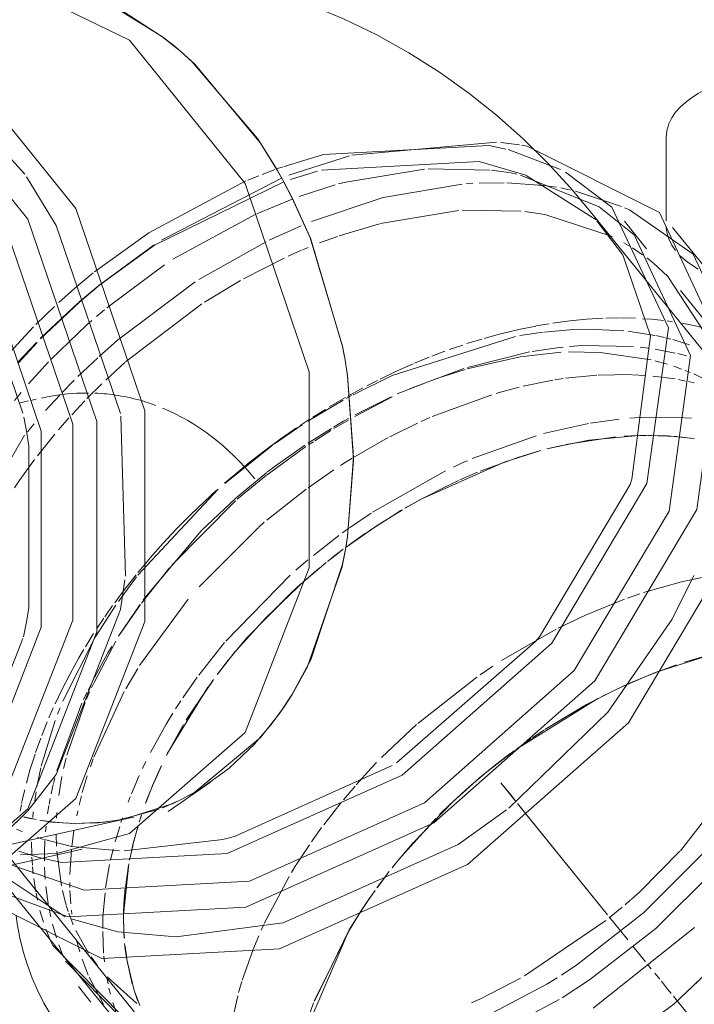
# Model space of a CAD drawing. Header units: millimetres. Extents: x -121 to 29920, y 1231 to 31888.
# Tile 98 of 106: x 9223 to 9310, y 15791 to 15917. Entities that reach past the tile are written whole.
import ezdxf

# ---------------------------------------------------------------- set-up
doc = ezdxf.new("R2010")
doc.units = ezdxf.units.MM
doc.linetypes.add('ADSK_Осевая', pattern=[700, 500, -100, 0, -100])
doc.layers.add('P-PIPE-____-CNTR', color=3, linetype='ADSK_Осевая', lineweight=20)
doc.layers.add('P-PIPE-____-OTLN', color=3, linetype='Continuous', lineweight=20)

# ---------------------------------------------------------------- blocks, each defined once
blk = doc.blocks.new('ADSK_ППР_Крестовина одноплоскостная канализационная - Одноплоскостная-V19-3D severage Left')
at = {"layer": 'P-PIPE-____-OTLN', "color": 22}
for p, q in [((-15478.9, 15901.67), (-15478.9, 15890.98)), ((-15554.28, 15792.86), (-15552.67, 15790.86))]:
    blk.add_line(p, q, dxfattribs=at)
at = {"layer": 'P-PIPE-____-OTLN', "color": 9}
for p, q in [((-15475.64, 15885.33), (-15474.8, 15884.79)), ((-15475.76, 15877.66), (-15476.83, 15877.88)), ((-15497.59, 15873.55), (-15504.42, 15872.02)), ((-15480.79, 15873.16), (-15487.36, 15874.12)), ((-15504.65, 15871.95), (-15508.29, 15870.8)), ((-15484.16, 15803.33), (-15483.44, 15803.96)), ((-15483.39, 15804.01), (-15482.28, 15805)), ((-15558.16, 15799.5), (-15557.79, 15798.62)), ((-15492.32, 15794.33), (-15490.36, 15795.64)), ((-15494.17, 15793.17), (-15492.88, 15793.98)), ((-15492.22, 15791.42), (-15488.73, 15793.7)), ((-15503.84, 15790.75), (-15502.61, 15791.32))]:
    blk.add_line(p, q, dxfattribs=at)
at = {"layer": 'P-PIPE-____-OTLN', "color": 10}
for p, q in [((-15484.87, 15878.55), (-15486.61, 15878.51)), ((-15482.81, 15878.5), (-15484.72, 15878.54)), ((-15493.89, 15877.8), (-15495.6, 15877.52)), ((-15478.07, 15878.06), (-15478.74, 15878.16)), ((-15500.02, 15876.54), (-15502.24, 15875.93)), ((-15494.67, 15876.71), (-15497.64, 15876.28)), ((-15484.32, 15876.89), (-15488.01, 15877.08)), ((-15480.33, 15876.3), (-15483.75, 15876.83)), ((-15479.09, 15876.04), (-15480.21, 15876.28)), ((-15478.28, 15875.83), (-15478.95, 15876)), ((-15504.98, 15875.07), (-15506.7, 15874.48)), ((-15502.53, 15875.84), (-15504.47, 15875.25)), ((-15492.89, 15874.72), (-15496.07, 15874.24)), ((-15492.11, 15874.81), (-15492.87, 15874.73)), ((-15481.19, 15874.67), (-15482.2, 15874.8)), ((-15475.88, 15875.11), (-15478.04, 15875.77)), ((-15509.27, 15873.51), (-15511.16, 15872.74)), ((-15507.27, 15874.27), (-15508.93, 15873.65)), ((-15496.4, 15874.18), (-15504.38, 15872.2)), ((-15492.34, 15874.14), (-15497.59, 15873.55)), ((-15487.36, 15874.12), (-15491.4, 15874.18)), ((-15477.74, 15874.05), (-15480.31, 15874.54)), ((-15476.28, 15873.69), (-15477.38, 15873.97)), ((-15478.77, 15872.62), (-15480.34, 15873.05)), ((-15476.91, 15871.99), (-15477.91, 15872.35)), ((-15504.82, 15872.06), (-15511.79, 15869.44)), ((-15475.8, 15871.56), (-15476.43, 15871.81)), ((-15517.77, 15869.58), (-15518.84, 15868.99)), ((-15515.9, 15870.54), (-15517.27, 15869.84)), ((-15508.29, 15870.8), (-15513.38, 15868.8)), ((-15520.02, 15868.35), (-15522.09, 15867.14)), ((-15519.25, 15868.6), (-15519.95, 15868.22)), ((-15518.94, 15868.94), (-15519.72, 15868.52)), ((-15514.02, 15868.42), (-15518.82, 15865.92)), ((-15514.16, 15868.45), (-15518.79, 15866.12)), ((-15520.31, 15868.02), (-15524.86, 15865.3)), ((-15522.59, 15866.83), (-15524.21, 15865.82)), ((-15482.33, 15865.79), (-15483.53, 15865.71)), ((-15476.55, 15865.76), (-15482.32, 15865.79)), ((-15525.58, 15864.84), (-15529.1, 15862.42)), ((-15524.67, 15865.53), (-15525.82, 15864.77)), ((-15520.25, 15865.31), (-15521.55, 15864.55)), ((-15520.31, 15865.07), (-15521.49, 15864.36)), ((-15519.65, 15865.45), (-15520.31, 15865.07)), ((-15519.63, 15865.66), (-15520.25, 15865.31)), ((-15488.84, 15865.03), (-15494.6, 15863.73)), ((-15484.92, 15865.58), (-15488.61, 15865.07)), ((-15475.63, 15865.69), (-15476.45, 15865.75)), ((-15521.83, 15864.38), (-15524.84, 15862.49)), ((-15521.91, 15864.1), (-15523.95, 15862.81)), ((-15495.57, 15863.45), (-15503.76, 15860.51)), ((-15529.41, 15862.19), (-15535.5, 15857.32)), ((-15525.09, 15862.05), (-15530.08, 15858.45)), ((-15525.21, 15862.24), (-15529.05, 15859.54)), ((-15524.14, 15862.68), (-15524.74, 15862.29)), ((-15529.05, 15859.54), (-15530.02, 15858.8)), ((-15530.12, 15858.72), (-15534.04, 15855.5)), ((-15530.13, 15858.41), (-15533.89, 15855.31)), ((-15507.18, 15858.96), (-15516.53, 15853.66)), ((-15536.33, 15856.58), (-15546.64, 15845.58)), ((-15534.12, 15855.11), (-15542.29, 15846.85)), ((-15534.1, 15855.45), (-15538.47, 15851.29)), ((-15516.72, 15853.54), (-15519.48, 15851.65)), ((-15538.47, 15851.29), (-15545.95, 15842.41)), ((-15520.87, 15850.64), (-15524.13, 15848.1)), ((-15519.58, 15851.58), (-15520.4, 15850.99)), ((-15545.77, 15846.95), (-15546.63, 15845.93)), ((-15524.83, 15847.53), (-15526.38, 15846.21)), ((-15542.59, 15846.51), (-15546.2, 15841.97)), ((-15546.81, 15845.36), (-15549.15, 15842.2)), ((-15527.1, 15845.56), (-15535.38, 15837.1)), ((-15481.78, 15843.34), (-15476.91, 15844.72)), ((-15476.91, 15844.72), (-15473.05, 15845.53)), ((-15483.83, 15842.64), (-15482.26, 15843.18)), ((-15548.87, 15843.04), (-15549.61, 15842.05)), ((-15546.32, 15841.8), (-15549.14, 15837.75)), ((-15549.47, 15841.73), (-15552.11, 15837.62)), ((-15549.88, 15841.67), (-15550.89, 15840.24)), ((-15546.41, 15841.78), (-15549.11, 15837.74)), ((-15551, 15840.08), (-15551.89, 15838.74)), ((-15552.32, 15838.08), (-15553.37, 15836.39)), ((-15500.01, 15834.64), (-15493.01, 15838.65)), ((-15552.11, 15837.62), (-15556.27, 15829.43)), ((-15549.48, 15837.14), (-15552.23, 15831.9)), ((-15535.52, 15836.94), (-15538.84, 15832.76)), ((-15553.57, 15836.07), (-15553.67, 15835.91)), ((-15550.49, 15835.62), (-15552.21, 15832.48)), ((-15549.98, 15836.45), (-15550.49, 15835.62)), ((-15472.76, 15835.51), (-15480.16, 15833.14)), ((-15473.75, 15835.24), (-15476.52, 15834.42)), ((-15502.74, 15832.82), (-15501.13, 15833.91)), ((-15479.99, 15833.2), (-15481.81, 15832.48)), ((-15477.55, 15834.09), (-15479.99, 15833.2)), ((-15552.31, 15832.3), (-15553.04, 15830.84)), ((-15552.23, 15831.9), (-15552.6, 15831.13)), ((-15539.02, 15832.52), (-15540.88, 15829.86)), ((-15510.73, 15826.58), (-15503.16, 15832.52)), ((-15481.81, 15832.48), (-15484.66, 15831.23)), ((-15553.19, 15830.53), (-15553.61, 15829.65)), ((-15552.83, 15830.61), (-15553.23, 15829.7)), ((-15484.5, 15831.31), (-15487.21, 15829.99)), ((-15484.66, 15831.23), (-15485.4, 15830.89)), ((-15553.82, 15829.19), (-15557.04, 15820.52)), ((-15553.41, 15829.27), (-15555.74, 15822.52)), ((-15541.14, 15829.48), (-15541.8, 15828.46)), ((-15487.63, 15829.78), (-15498.16, 15823.25)), ((-15558.05, 15827.3), (-15557.49, 15828.58)), ((-15556.62, 15828.57), (-15556.94, 15827.75)), ((-15557.25, 15826.95), (-15559.03, 15821.11)), ((-15558.98, 15825.01), (-15558.29, 15826.77)), ((-15542.16, 15827.9), (-15543.01, 15826.5)), ((-15543.01, 15826.5), (-15545.03, 15822.87)), ((-15515.38, 15822.2), (-15510.9, 15826.44)), ((-15494.59, 15825.71), (-15496.02, 15824.75)), ((-15559.77, 15822.83), (-15559.1, 15824.7)), ((-15496.2, 15824.63), (-15497.93, 15823.42)), ((-15498.33, 15823.12), (-15501.72, 15820.5)), ((-15555.85, 15822.14), (-15556.17, 15820.79)), ((-15545.63, 15821.68), (-15546.05, 15820.82)), ((-15559.08, 15820.9), (-15559.59, 15818.46)), ((-15518.64, 15818.71), (-15516.71, 15820.83)), ((-15516.71, 15820.83), (-15516.02, 15821.55)), ((-15557.29, 15819.57), (-15557.47, 15818.86)), ((-15556.39, 15819.77), (-15556.8, 15817.36)), ((-15546.47, 15819.91), (-15547.48, 15817.56)), ((-15502.82, 15819.59), (-15506.24, 15816.53)), ((-15477.06, 15810.25), (-15469.54, 15819.96)), ((-15561.51, 15816.57), (-15561.16, 15818.07)), ((-15557.49, 15818.76), (-15557.76, 15817.56)), ((-15520.29, 15816.78), (-15518.79, 15818.54)), ((-15559.9, 15816.57), (-15559.93, 15816.3)), ((-15559.71, 15817.79), (-15559.88, 15816.66)), ((-15557.88, 15816.94), (-15558.02, 15816.23)), ((-15547.64, 15817.15), (-15547.9, 15816.49)), ((-15561.74, 15815.35), (-15561.59, 15816.13)), ((-15561.56, 15816.33), (-15561.53, 15816.49)), ((-15558.05, 15816.04), (-15558.22, 15814.97)), ((-15522.81, 15813.58), (-15520.55, 15816.46)), ((-15506.49, 15816.3), (-15507.94, 15814.89)), ((-15560.06, 15815.24), (-15560.13, 15814.5)), ((-15557.03, 15815.14), (-15557.08, 15814.44)), ((-15548.62, 15814.49), (-15548.83, 15813.87)), ((-15508.44, 15814.39), (-15513.24, 15809.05)), ((-15558.42, 15813.41), (-15558.49, 15812.68)), ((-15548.98, 15813.38), (-15549.32, 15812.26)), ((-15524.39, 15811.39), (-15523.08, 15813.22)), ((-15558.57, 15811.56), (-15558.63, 15809.94)), ((-15557.13, 15812.3), (-15557.09, 15810.83)), ((-15549.32, 15812.26), (-15549.56, 15811.4)), ((-15560.28, 15811.42), (-15560.26, 15809.76)), ((-15549.81, 15810.45), (-15550.14, 15809.05)), ((-15526.34, 15808.45), (-15524.65, 15811.02)), ((-15560.24, 15809.45), (-15560.18, 15808.41)), ((-15558.63, 15809.94), (-15558.63, 15808.98)), ((-15557.06, 15810.2), (-15556.46, 15805.75)), ((-15482.28, 15805), (-15477.11, 15810.2)), ((-15560.16, 15808.18), (-15560.07, 15807.28)), ((-15558.62, 15808.15), (-15558.53, 15806.63)), ((-15550.27, 15808.48), (-15550.78, 15805.5)), ((-15526.93, 15807.49), (-15526.37, 15808.39)), ((-15513.38, 15808.88), (-15514.04, 15808.07)), ((-15560.01, 15806.7), (-15559.74, 15804.98)), ((-15530.44, 15800.93), (-15527.25, 15806.96)), ((-15514.4, 15807.6), (-15515.98, 15805.51)), ((-15514.67, 15807.25), (-15515.97, 15805.52)), ((-15558.45, 15805.67), (-15558.1, 15803.16)), ((-15559.71, 15804.82), (-15559.52, 15803.92)), ((-15556.33, 15805.16), (-15556.03, 15803.94)), ((-15550.86, 15804.85), (-15551.12, 15801.77)), ((-15516.35, 15804.99), (-15517.24, 15803.72)), ((-15516.26, 15805.12), (-15517.14, 15803.86)), ((-15558.04, 15802.79), (-15557.83, 15801.79)), ((-15556.03, 15803.94), (-15555.85, 15803.33)), ((-15555.83, 15803.26), (-15555.58, 15802.48)), ((-15517.85, 15802.81), (-15519.53, 15800.14)), ((-15517.19, 15803.78), (-15518.04, 15802.52)), ((-15486.18, 15801.66), (-15484.54, 15803.01)), ((-15559.2, 15802.61), (-15558.75, 15801.12)), ((-15555.5, 15802.25), (-15554.93, 15800.76)), ((-15551.13, 15801.75), (-15551.16, 15800.29)), ((-15558.43, 15800.2), (-15558.16, 15799.5)), ((-15557.61, 15800.85), (-15557.1, 15799.08)), ((-15530.83, 15800.08), (-15530.5, 15800.8)), ((-15497.07, 15794.23), (-15486.61, 15801.32)), ((-15554.6, 15800.03), (-15552.98, 15797.14)), ((-15551.16, 15799.89), (-15551.04, 15797.13)), ((-15531.91, 15797.51), (-15531.15, 15799.36)), ((-15519.53, 15800.14), (-15525.79, 15785.57)), ((-15556.8, 15798.19), (-15556.17, 15796.61)), ((-15552.64, 15796.65), (-15551.88, 15795.61)), ((-15551.01, 15796.75), (-15550.93, 15796.01)), ((-15533.26, 15793.68), (-15531.92, 15797.49)), ((-15550.63, 15794.01), (-15550.47, 15793.21)), ((-15550.58, 15794.08), (-15546.79, 15790.69)), ((-15502.61, 15791.32), (-15497.57, 15793.94)), ((-15550.35, 15792.66), (-15550.17, 15791.89)), ((-15533.73, 15792.09), (-15533.31, 15793.52)), ((-15534.7, 15787.87), (-15533.84, 15791.68)), ((-15549.86, 15790.82), (-15549.2, 15788.86)), ((-15524.1, 15790.78), (-15524.78, 15788.91))]:
    blk.add_line(p, q, dxfattribs=at)
at = {"layer": 'P-PIPE-____-OTLN', "color": 22}
for points in [[(-15478.9, 15901.67, 0), (-15478.81, 15902.56, 0), (-15478.56, 15903.41, 0), (-15478.17, 15904.19, 0), (-15477.67, 15904.91, 0), (-15477.08, 15905.56, 0), (-15476.4, 15906.17, 0), (-15475.64, 15906.75, 0), (-15474.8, 15907.29, 0), (-15473.88, 15907.82, 0), (-15472.88, 15908.32, 0), (-15471.8, 15908.81, 0)], [(-15490.36, 15795.64, 0), (-15481.81, 15802.29, 0), (-15474.19, 15809.89, 0)], [(-15488.73, 15793.7, 0), (-15480.19, 15800.3, 0), (-15472.79, 15807.69, 0)], [(-15555.79, 15786.39, 0), (-15556.85, 15787.77, 0), (-15557.82, 15789.22, 0), (-15558.7, 15790.73, 0), (-15559.49, 15792.3, 0), (-15560.2, 15793.93, 0), (-15560.81, 15795.6, 0), (-15561.34, 15797.33, 0), (-15561.77, 15799.09, 0), (-15562.11, 15800.9, 0), (-15562.25, 15801.96, 0)], [(-15557.79, 15798.62, 0), (-15557.56, 15798.11, 0), (-15545.56, 15785.92, 0), (-15538.29, 15783.33, 0)], [(-15555.94, 15796.12, 0), (-15543.94, 15783.92, 0), (-15536.67, 15781.38, 0)], [(-15513.05, 15784.72, 0), (-15503.52, 15788.24, 0), (-15494.17, 15793.17, 0)], [(-15511.4, 15782.77, 0), (-15501.9, 15786.24, 0), (-15492.6, 15791.19, 0)]]:
    blk.add_polyline3d(points, dxfattribs=at)
at = {"layer": 'P-PIPE-____-OTLN', "color": 9}
for points in [[(-15478.88, 15890.15, 0), (-15478.81, 15889.52, 0), (-15478.56, 15888.67, 0), (-15478.17, 15887.89, 0), (-15477.67, 15887.18, 0)], [(-15477.08, 15886.52, 0), (-15476.4, 15885.91, 0), (-15475.64, 15885.33, 0)]]:
    blk.add_polyline3d(points, dxfattribs=at)
at = {"layer": 'P-PIPE-____-OTLN', "color": 10}
for points in [[(-15486.97, 15878.5, 0), (-15489.09, 15878.38, 0), (-15491.24, 15878.17, 0), (-15493.41, 15877.89, 0)], [(-15479.24, 15878.22, 0), (-15480.78, 15878.38, 0), (-15481.91, 15878.45, 0)], [(-15495.61, 15877.51, 0), (-15497.8, 15877.07, 0), (-15499.9, 15876.57, 0)], [(-15473.33, 15877.1, 0), (-15474.93, 15877.5, 0), (-15475.76, 15877.66, 0)], [(-15498.21, 15876.18, 0), (-15514.03, 15871.17, 0), (-15519.03, 15868.71, 0)], [(-15488.06, 15877.08, 0), (-15491.28, 15877.01, 0), (-15494.47, 15876.74, 0)], [(-15483.1, 15874.89, 0), (-15489.66, 15875.01, 0), (-15491.3, 15874.89, 0)], [(-15511.34, 15872.66, 0), (-15513.37, 15871.76, 0), (-15515.58, 15870.7, 0)], [(-15471.27, 15869.08, 0), (-15474.22, 15870.83, 0), (-15475.33, 15871.36, 0)], [(-15526.31, 15864.45, 0), (-15528.38, 15863.01, 0), (-15530.41, 15861.52, 0), (-15532.4, 15859.97, 0), (-15534.35, 15858.37, 0), (-15535.53, 15857.35, 0)], [(-15504.36, 15860.25, 0), (-15505.03, 15859.96, 0), (-15506.17, 15859.44, 0)], [(-15536.56, 15856.45, 0), (-15538.12, 15855.02, 0), (-15539.94, 15853.28, 0), (-15541.69, 15851.5, 0), (-15543.4, 15849.68, 0), (-15545.05, 15847.82, 0), (-15545.77, 15846.95, 0)], [(-15546.86, 15845.64, 0), (-15548.16, 15844, 0), (-15548.87, 15843.04, 0)], [(-15492.74, 15838.79, 0), (-15489.24, 15840.46, 0), (-15484.23, 15842.49, 0)], [(-15557.26, 15829.1, 0), (-15556.41, 15830.89, 0), (-15555.35, 15832.94, 0), (-15554.22, 15834.97, 0), (-15553.67, 15835.91, 0)], [(-15480.16, 15833.14, 0), (-15483.75, 15831.65, 0), (-15484.5, 15831.31, 0)], [(-15485.4, 15830.89, 0), (-15489.11, 15828.99, 0), (-15494.46, 15825.79, 0)], [(-15560.94, 15818.92, 0), (-15560.49, 15820.58, 0), (-15559.84, 15822.64, 0)], [(-15498.88, 15822.72, 0), (-15501, 15821.08, 0), (-15502.82, 15819.59, 0)], [(-15501.92, 15820.34, 0), (-15504.15, 15818.44, 0), (-15506.25, 15816.53, 0)], [(-15506.24, 15816.53, 0), (-15511.37, 15811.24, 0), (-15513.38, 15808.87, 0)], [(-15518.04, 15802.52, 0), (-15519.53, 15800.14, 0), (-15524.01, 15791, 0)]]:
    blk.add_polyline3d(points, dxfattribs=at)
blk = doc.blocks.new('ADSK_ППР_Отвод канализационный_Составной - Отвод раструбный-V20-3D severage Left')
at = {"layer": 'P-PIPE-____-OTLN', "color": 9}
for p, q in [((-15550.85, 15919.09), (-15543.6, 15914.66)), ((-15541.14, 15912.68), (-15543.56, 15914.63)), ((-15541.11, 15912.66), (-15539.73, 15911.42)), ((-15539.71, 15911.4), (-15531.29, 15901.52)), ((-15531.27, 15901.49), (-15528.79, 15897.52)), ((-15499.45, 15900.19), (-15501.62, 15900.66)), ((-15497.7, 15900.73), (-15500.09, 15901.04)), ((-15492.43, 15897.57), (-15499.13, 15900.11)), ((-15528.26, 15896.58), (-15528.77, 15897.48)), ((-15528, 15897.93), (-15528.73, 15897.68)), ((-15523.61, 15897.34), (-15527.07, 15896.3)), ((-15502.86, 15898.58), (-15523.11, 15897.47)), ((-15496.89, 15896.84), (-15502.86, 15898.58)), ((-15526.88, 15893.99), (-15528, 15896.12)), ((-15487.88, 15891.11), (-15496.82, 15896.82)), ((-15526.85, 15893.94), (-15524.55, 15888.85)), ((-15482.98, 15889.2), (-15487.46, 15892.79)), ((-15475.43, 15886.7), (-15483.6, 15892.38)), ((-15484.47, 15886.69), (-15487.79, 15891.01)), ((-15524.53, 15888.82), (-15520.39, 15874.93)), ((-15481.91, 15886.65), (-15483.22, 15887.53)), ((-15480.56, 15885.6), (-15481.38, 15886.25)), ((-15561.38, 15866.35), (-15567.77, 15884.93)), ((-15520.39, 15874.92), (-15520.14, 15873.59)), ((-15519.76, 15871.18), (-15520.01, 15872.84)), ((-15519.74, 15871.1), (-15519, 15860.31)), ((-15561.03, 15864.51), (-15561.27, 15865.81)), ((-15548.25, 15845.47), (-15548.82, 15865.96)), ((-15488.79, 15862.88), (-15482.37, 15863.48)), ((-15560.64, 15841.44), (-15560.64, 15862.1)), ((-15519, 15860.27), (-15519.74, 15850.54)), ((-15510.32, 15855.31), (-15499.68, 15860.08)), ((-15495.14, 15837.68), (-15483.5, 15857.21)), ((-15519.98, 15849.1), (-15519.76, 15850.47)), ((-15520.14, 15848.2), (-15520.45, 15846.68)), ((-15520.45, 15846.66), (-15524.87, 15833.88)), ((-15478.1, 15839.95), (-15475.35, 15845.52)), ((-15561.33, 15837.66), (-15561.03, 15839.16)), ((-15567.77, 15821.21), (-15561.38, 15837.45)), ((-15513.49, 15821.52), (-15495.66, 15837.07)), ((-15524.89, 15833.84), (-15526.85, 15830.3)), ((-15528.48, 15827.86), (-15526.88, 15830.26)), ((-15529.55, 15826.42), (-15531.58, 15824.03)), ((-15531.61, 15824), (-15534.99, 15820.8)), ((-15534.16, 15812.13), (-15514.02, 15821.17)), ((-15538.8, 15818.07), (-15539.68, 15817.56)), ((-15563.8, 15812.4), (-15560.8, 15815.34)), ((-15549.17, 15814.16), (-15543.9, 15815.59)), ((-15542.12, 15816.32), (-15548.45, 15814.29)), ((-15543.47, 15815.76), (-15541.64, 15816.55)), ((-15548.42, 15810.24), (-15535.74, 15811.72)), ((-15555.16, 15810.81), (-15548.99, 15810.25)), ((-15561.91, 15810.21), (-15559.35, 15809.4)), ((-15561.69, 15809.75), (-15557.02, 15809.91)), ((-15565, 15807.8), (-15555.95, 15801.81)), ((-15555.2, 15801.52), (-15549.22, 15799.87)), ((-15488.26, 15790.07), (-15475.23, 15800.44)), ((-15549.22, 15799.87), (-15541.77, 15799.21))]:
    blk.add_line(p, q, dxfattribs=at)
at = {"layer": 'P-PIPE-____-OTLN', "color": 10}
for p, q in [((-15500.65, 15901.09), (-15519.19, 15899.39)), ((-15519.52, 15899.31), (-15527.28, 15896.84)), ((-15529.08, 15897.55), (-15530.7, 15896.94)), ((-15501.49, 15897.49), (-15509.42, 15897.65)), ((-15498.77, 15897.13), (-15501.3, 15897.47)), ((-15528.15, 15896.5), (-15543.63, 15888.52)), ((-15531.13, 15896.77), (-15532.56, 15896.19)), ((-15498.02, 15896.97), (-15498.77, 15897.13)), ((-15487.46, 15892.79), (-15497.55, 15896.86)), ((-15521.36, 15895.59), (-15525.94, 15894.11)), ((-15503.7, 15895.78), (-15504.52, 15895.73)), ((-15499.66, 15895.86), (-15502.85, 15895.82)), ((-15494.65, 15895.53), (-15499.32, 15895.85)), ((-15492.97, 15895.31), (-15494.6, 15895.52)), ((-15491.15, 15894.94), (-15492.4, 15895.22)), ((-15526.86, 15893.77), (-15531.37, 15891.9)), ((-15484.63, 15892.83), (-15490.53, 15894.79)), ((-15505.54, 15892.31), (-15515.51, 15890.66)), ((-15497.54, 15892.23), (-15505.07, 15892.34)), ((-15483.6, 15892.38), (-15484.23, 15892.66)), ((-15531.59, 15891.81), (-15542.18, 15886.07)), ((-15494.44, 15891.79), (-15497.01, 15892.17)), ((-15485.83, 15889), (-15494.44, 15891.79)), ((-15525.72, 15890.35), (-15529.82, 15888.49)), ((-15515.65, 15890.62), (-15520.82, 15889.07)), ((-15521.06, 15888.98), (-15523.34, 15888.15)), ((-15544.55, 15887.91), (-15551.65, 15882.7)), ((-15530.21, 15888.3), (-15538.83, 15883.47)), ((-15524.8, 15887.56), (-15525.53, 15887.26)), ((-15483.43, 15887.67), (-15484.31, 15888.19)), ((-15527.9, 15886.21), (-15533.1, 15883.57)), ((-15525.64, 15887.21), (-15527.38, 15886.45)), ((-15543.25, 15885.37), (-15550.62, 15879.86)), ((-15552.37, 15884.32), (-15554.77, 15882.33)), ((-15554.77, 15882.33), (-15556.78, 15880.54)), ((-15551.65, 15882.7), (-15554.2, 15880.55)), ((-15551.55, 15882.75), (-15554.14, 15880.57)), ((-15539.3, 15883.17), (-15549.27, 15875.68)), ((-15533.5, 15883.34), (-15538.08, 15880.58)), ((-15557.35, 15880.02), (-15559.74, 15877.7)), ((-15554.34, 15880.43), (-15559.16, 15875.92)), ((-15554.14, 15880.57), (-15559.12, 15875.86)), ((-15538.44, 15880.35), (-15548.24, 15872.9)), ((-15550.94, 15879.59), (-15551.94, 15878.73)), ((-15560.05, 15877.39), (-15564.09, 15872.99)), ((-15553.18, 15877.64), (-15557.79, 15873.23)), ((-15552.54, 15878.22), (-15553.18, 15877.64)), ((-15559.66, 15875.41), (-15562.08, 15872.84)), ((-15559.58, 15875.38), (-15561.94, 15872.81)), ((-15549.27, 15875.68), (-15551.63, 15873.6)), ((-15551.8, 15873.44), (-15554.34, 15871.03)), ((-15558.11, 15872.9), (-15560.69, 15870.09)), ((-15548.31, 15872.83), (-15550.77, 15870.58)), ((-15487.77, 15871.21), (-15491.78, 15870.81)), ((-15483.35, 15871.28), (-15487.6, 15871.22)), ((-15481.58, 15871.18), (-15483.22, 15871.27)), ((-15477.75, 15870.72), (-15480.61, 15871.1)), ((-15554.82, 15870.56), (-15556.39, 15868.95)), ((-15551.27, 15870.11), (-15553.18, 15868.2)), ((-15493.43, 15870.56), (-15497.23, 15869.79)), ((-15492.08, 15870.77), (-15493.17, 15870.6)), ((-15476.4, 15870.46), (-15477.32, 15870.64)), ((-15475.3, 15870.22), (-15476.04, 15870.39)), ((-15561.63, 15869), (-15562.48, 15867.96)), ((-15556.66, 15868.66), (-15558.5, 15866.66)), ((-15501.25, 15868.71), (-15508.88, 15865.92)), ((-15499.99, 15869.08), (-15500.7, 15868.88)), ((-15553.44, 15867.94), (-15555.13, 15866.14)), ((-15559.95, 15864.98), (-15560.82, 15863.93)), ((-15555.48, 15865.75), (-15556.83, 15864.21)), ((-15510.79, 15865.06), (-15514.32, 15863.32)), ((-15509.21, 15865.77), (-15510.29, 15865.29)), ((-15557.3, 15863.65), (-15559.53, 15860.88)), ((-15491.75, 15862.32), (-15485.37, 15863.3)), ((-15484.26, 15863.39), (-15482.59, 15863.47)), ((-15482.37, 15863.48), (-15480.82, 15863.5)), ((-15482.26, 15863.48), (-15481.46, 15863.49)), ((-15481.09, 15863.49), (-15477.51, 15863.34)), ((-15480.25, 15863.49), (-15478.73, 15863.43)), ((-15478.73, 15863.43), (-15475.3, 15863.09)), ((-15477.13, 15863.3), (-15475.48, 15863.11)), ((-15514.55, 15863.2), (-15519.06, 15860.63)), ((-15494.2, 15861.75), (-15488.79, 15862.88)), ((-15494.18, 15861.75), (-15492.28, 15862.21)), ((-15499.68, 15860.08), (-15494.95, 15861.55)), ((-15559.89, 15860.4), (-15561.78, 15857.8)), ((-15520.05, 15860.02), (-15520.65, 15859.63)), ((-15519.15, 15860.58), (-15520.05, 15860.02)), ((-15521.5, 15859.08), (-15524.81, 15856.79)), ((-15505.36, 15857.78), (-15503.09, 15858.77)), ((-15561.78, 15857.8), (-15562.46, 15856.78)), ((-15506.6, 15857.21), (-15505.52, 15857.71)), ((-15525.05, 15856.62), (-15530.12, 15852.61)), ((-15512.4, 15854.15), (-15510.32, 15855.31)), ((-15515.62, 15852.16), (-15512.71, 15853.96)), ((-15514.04, 15853.16), (-15512.9, 15853.85)), ((-15530.43, 15852.35), (-15531.12, 15851.75)), ((-15519.93, 15849.18), (-15515.81, 15852.04)), ((-15516.96, 15851.27), (-15514.04, 15853.16)), ((-15531.18, 15851.69), (-15538.8, 15844.1)), ((-15519.54, 15849.46), (-15517.45, 15850.94)), ((-15522.32, 15847.34), (-15520.82, 15848.5)), ((-15521.75, 15847.79), (-15520.3, 15848.89)), ((-15525.08, 15845.03), (-15522.51, 15847.18)), ((-15524.59, 15845.46), (-15523.45, 15846.42)), ((-15530.25, 15840.12), (-15525.1, 15845.02)), ((-15527.09, 15843.22), (-15525.73, 15844.46)), ((-15525.38, 15844.77), (-15524.69, 15845.37)), ((-15540.18, 15842.51), (-15546.42, 15833.98)), ((-15533.97, 15836), (-15530.25, 15840.12)), ((-15536.43, 15832.91), (-15534.15, 15835.79)), ((-15535, 15834.74), (-15533.51, 15836.54)), ((-15536.48, 15832.84), (-15535.04, 15834.7)), ((-15546.65, 15833.62), (-15548.19, 15831.02)), ((-15540.46, 15827), (-15537, 15832.14)), ((-15548.4, 15830.65), (-15552.3, 15822.24)), ((-15542.84, 15822.75), (-15537.67, 15831.23)), ((-15542.96, 15822.51), (-15540.81, 15826.42)), ((-15552.37, 15822.05), (-15552.74, 15821.02)), ((-15544.74, 15818.67), (-15543.62, 15821.16)), ((-15544.72, 15818.7), (-15543.71, 15820.99)), ((-15553.13, 15819.86), (-15553.77, 15817.73)), ((-15545.6, 15816.49), (-15545.06, 15817.87)), ((-15545.03, 15817.95), (-15544.76, 15818.6)), ((-15553.88, 15817.31), (-15554.19, 15816.09)), ((-15554.36, 15815.36), (-15554.49, 15814.73)), ((-15542.04, 15816.36), (-15542.12, 15816.32)), ((-15561.26, 15814.57), (-15559.7, 15814.25)), ((-15560.28, 15814.36), (-15561.06, 15814.53)), ((-15559.23, 15814.17), (-15557.74, 15813.95)), ((-15557.67, 15813.94), (-15559.21, 15814.16)), ((-15551.81, 15813.83), (-15549.17, 15814.16)), ((-15548.45, 15814.29), (-15550.91, 15813.91)), ((-15546.48, 15813.91), (-15546.17, 15814.87)), ((-15546.47, 15813.94), (-15546.19, 15814.81)), ((-15562.23, 15813.01), (-15561.44, 15812.67)), ((-15557.74, 15813.95), (-15555.83, 15813.79)), ((-15554.76, 15813.74), (-15557.67, 15813.94)), ((-15555.21, 15813.76), (-15551.81, 15813.83)), ((-15554.84, 15812.89), (-15555.13, 15810.77)), ((-15550.91, 15813.91), (-15554.74, 15813.74)), ((-15547.23, 15811.21), (-15546.66, 15813.29)), ((-15547.18, 15811.45), (-15546.6, 15813.5)), ((-15559.56, 15811.98), (-15558.73, 15811.72)), ((-15558.63, 15811.69), (-15555.17, 15810.81)), ((-15555.17, 15810.43), (-15555.37, 15807.22)), ((-15547.72, 15809.06), (-15547.27, 15811.08)), ((-15547.43, 15810.37), (-15547.23, 15811.21)), ((-15548.48, 15801.99), (-15547.81, 15808.58)), ((-15548.25, 15805.59), (-15547.84, 15808.36)), ((-15555.38, 15806.17), (-15555.37, 15805.53)), ((-15555.36, 15805.18), (-15555.26, 15803.46)), ((-15555.18, 15802.66), (-15555.12, 15802.12)), ((-15548.43, 15799.78), (-15548.48, 15802.12)), ((-15548.44, 15799.77), (-15548.48, 15801.96)), ((-15467.53, 15800.46), (-15477.76, 15790.72)), ((-15548.39, 15799.08), (-15548.44, 15799.77)), ((-15548.39, 15799.04), (-15548.43, 15799.78)), ((-15554.52, 15798.8), (-15554.11, 15797.3)), ((-15548.23, 15797.44), (-15548.34, 15798.39)), ((-15548.09, 15796.46), (-15548.3, 15798.05)), ((-15548.1, 15796.51), (-15548.23, 15797.44)), ((-15547.17, 15792.51), (-15548.1, 15796.51)), ((-15553.81, 15796.36), (-15553.03, 15794.32)), ((-15547.38, 15793.21), (-15548.03, 15796.12)), ((-15552.91, 15794.06), (-15551.05, 15790.61)), ((-15546.63, 15790.98), (-15547.17, 15792.51)), ((-15546.41, 15790.43), (-15547.01, 15792.03))]:
    blk.add_line(p, q, dxfattribs=at)
at = {"layer": 'P-PIPE-____-OTLN', "color": 22}
for p, q in [((-15496.72, 15900.57), (-15497.42, 15900.69)), ((-15457.35, 15853.59), (-15488.74, 15892.37)), ((-15481.39, 15887.42), (-15484.24, 15890.94)), ((-15473.72, 15884.78), (-15478.05, 15890.12)), ((-15459.94, 15860.93), (-15477.06, 15882.07)), ((-15519, 15860.68), (-15519.76, 15871.18)), ((-15519.76, 15850.47), (-15519, 15860.68)), ((-15483.5, 15857.21), (-15483.27, 15857.86)), ((-15495.66, 15837.07), (-15495.14, 15837.68)), ((-15534.99, 15820.8), (-15538.8, 15818.07)), ((-15542.78, 15815.27), (-15537.31, 15819.04)), ((-15539.68, 15817.56), (-15542.04, 15816.36)), ((-15547.81, 15814.42), (-15547.13, 15814.58)), ((-15577.98, 15805.08), (-15553.78, 15810.44)), ((-15562.87, 15809.11), (-15542.85, 15784.38)), ((-15559.35, 15809.4), (-15556.4, 15808.74)), ((-15565.14, 15807.78), (-15549.48, 15788.44)), ((-15562.82, 15808.39), (-15553.55, 15805.21)), ((-15566.95, 15805.93), (-15555.59, 15801.78)), ((-15568.23, 15804.96), (-15551.26, 15796.44))]:
    blk.add_line(p, q, dxfattribs=at)
for points in [[(-15557.02, 15809.91, 0), (-15547.73, 15812.46, 0), (-15532.9, 15825.41, 0), (-15524.67, 15846.53, 0), (-15524.67, 15871.64, 0), (-15532.9, 15895.77, 0), (-15547.73, 15914.13, 0), (-15566.23, 15923.1, 0)], [(-15538.72, 15922.62, 0), (-15533.97, 15921.6, 0), (-15529.29, 15920.3, 0), (-15524.72, 15918.72, 0), (-15520.29, 15916.89, 0), (-15516, 15914.82, 0), (-15511.88, 15912.53, 0), (-15507.94, 15910.03, 0), (-15504.19, 15907.36, 0), (-15500.63, 15904.52, 0), (-15497.28, 15901.54, 0), (-15494.12, 15898.44, 0), (-15491.16, 15895.23, 0), (-15488.74, 15892.37, 0)], [(-15583.92, 15800.18, 0), (-15570.56, 15803.06, 0), (-15554.62, 15816.97, 0), (-15545.77, 15839.66, 0), (-15545.77, 15866.65, 0), (-15554.62, 15892.58, 0), (-15570.56, 15912.32, 0), (-15590.44, 15921.95, 0)], [(-15543.56, 15914.63, 0), (-15549.17, 15918.24, 0), (-15559.7, 15922, 0)], [(-15596.56, 15799.33, 0), (-15576.68, 15801.7, 0), (-15560.74, 15815.61, 0), (-15551.89, 15838.31, 0), (-15551.89, 15865.29, 0), (-15560.74, 15891.22, 0), (-15576.68, 15910.96, 0), (-15596.56, 15920.6, 0)], [(-15592.23, 15803.11, 0), (-15578.06, 15805.75, 0), (-15563.22, 15818.69, 0), (-15554.99, 15839.81, 0), (-15554.99, 15864.92, 0), (-15563.22, 15889.05, 0), (-15578.06, 15907.42, 0), (-15596.56, 15916.39, 0)], [(-15600.59, 15802.65, 0), (-15582.09, 15804.85, 0), (-15567.26, 15817.8, 0), (-15559.03, 15838.92, 0), (-15559.03, 15864.03, 0), (-15567.26, 15888.16, 0), (-15582.09, 15906.52, 0), (-15600.59, 15915.49, 0)], [(-15543.6, 15914.66, 0), (-15542.04, 15913.44, 0), (-15541.11, 15912.66, 0)], [(-15528.77, 15897.48, 0), (-15530.92, 15900.96, 0), (-15539.35, 15911.06, 0), (-15541.14, 15912.68, 0)], [(-15555.59, 15801.78, 0), (-15532.8, 15803.04, 0), (-15508.69, 15813.83, 0), (-15488.04, 15832.02, 0), (-15474.94, 15854, 0), (-15471.99, 15875.42, 0), (-15479.76, 15892.04, 0), (-15496.72, 15900.57, 0)], [(-15528.79, 15897.52, 0), (-15527.88, 15895.9, 0), (-15526.85, 15893.94, 0)], [(-15556.4, 15808.74, 0), (-15535.19, 15809.91, 0), (-15512.75, 15819.95, 0), (-15493.54, 15836.87, 0), (-15481.35, 15857.33, 0), (-15478.6, 15877.26, 0), (-15485.84, 15892.73, 0), (-15491.81, 15897.24, 0)], [(-15520.14, 15873.57, 0), (-15520.38, 15874.88, 0), (-15524.45, 15888.62, 0), (-15526.88, 15893.99, 0)], [(-15553.55, 15805.21, 0), (-15532.34, 15806.38, 0), (-15509.9, 15816.42, 0), (-15490.69, 15833.35, 0), (-15478.5, 15853.8, 0), (-15475.75, 15873.74, 0), (-15482.98, 15889.2, 0)], [(-15551.26, 15796.44, 0), (-15528.47, 15797.69, 0), (-15504.36, 15808.49, 0), (-15483.71, 15826.67, 0), (-15470.61, 15848.66, 0), (-15467.66, 15870.08, 0), (-15475.43, 15886.7, 0)], [(-15520.14, 15873.59, 0), (-15520.02, 15872.86, 0), (-15519.74, 15871.1, 0)], [(-15560.64, 15862.1, 0), (-15560.9, 15863.8, 0), (-15561.03, 15864.51, 0)], [(-15519.74, 15850.54, 0), (-15520.02, 15848.88, 0), (-15520.14, 15848.2, 0)], [(-15526.88, 15830.26, 0), (-15524.45, 15834.74, 0), (-15520.38, 15846.99, 0), (-15520.05, 15848.71, 0)], [(-15561.03, 15839.16, 0), (-15560.9, 15839.83, 0), (-15560.64, 15841.44, 0)], [(-15526.85, 15830.3, 0), (-15527.88, 15828.72, 0), (-15529.55, 15826.42, 0)], [(-15541.25, 15816.73, 0), (-15539.35, 15817.75, 0), (-15530.92, 15824.77, 0), (-15528.48, 15827.86, 0)], [(-15535.74, 15811.72, 0), (-15534.91, 15811.93, 0), (-15534.16, 15812.13, 0)]]:
    blk.add_polyline3d(points, dxfattribs=at)
at = {"layer": 'P-PIPE-____-OTLN', "color": 9}
for points in [[(-15561.16, 15896.98, 0), (-15571.94, 15908.77, 0), (-15583.73, 15915.81, 0)], [(-15501.62, 15900.66, 0), (-15522.83, 15899.49, 0), (-15527.89, 15897.97, 0)], [(-15548.87, 15866.28, 0), (-15557.11, 15890.41, 0), (-15560.92, 15896.64, 0)], [(-15483.27, 15857.86, 0), (-15480.88, 15876.24, 0), (-15484.44, 15886.64, 0)], [(-15473.26, 15875.58, 0), (-15478.66, 15883.86, 0), (-15480.49, 15885.55, 0)], [(-15560.77, 15815.37, 0), (-15557.11, 15820.05, 0), (-15548.87, 15841.17, 0), (-15548.31, 15844.98, 0)], [(-15499.07, 15815.73, 0), (-15486.36, 15828, 0), (-15478.1, 15839.94, 0)], [(-15541.72, 15799.21, 0), (-15528.01, 15801.04, 0), (-15505.57, 15811.08, 0), (-15499.37, 15815.49, 0)], [(-15466.69, 15801.43, 0), (-15467.55, 15800.44, 0), (-15477.92, 15790.6, 0), (-15482.74, 15787.03, 0)]]:
    blk.add_polyline3d(points, dxfattribs=at)
at = {"layer": 'P-PIPE-____-OTLN', "color": 10}
for points in [[(-15509.87, 15897.62, 0), (-15519.98, 15895.96, 0), (-15520.93, 15895.71, 0)], [(-15532.78, 15896.1, 0), (-15545.26, 15889.45, 0), (-15552.2, 15884.46, 0)], [(-15527.93, 15896, 0), (-15544.53, 15887.88, 0), (-15551.55, 15882.75, 0)], [(-15505.06, 15895.69, 0), (-15515.19, 15893.96, 0), (-15524.36, 15890.91, 0)], [(-15497.75, 15869.67, 0), (-15498.53, 15869.47, 0), (-15499.95, 15869.09, 0)], [(-15561.17, 15863.5, 0), (-15573.05, 15843, 0), (-15576.07, 15829.89, 0)], [(-15502.73, 15858.92, 0), (-15497.8, 15860.71, 0), (-15495.57, 15861.38, 0)], [(-15512.35, 15854.17, 0), (-15510.39, 15855.28, 0), (-15506.68, 15857.17, 0)], [(-15533.51, 15836.54, 0), (-15532.65, 15837.53, 0), (-15527.09, 15843.22, 0)], [(-15545.66, 15816.32, 0), (-15545.61, 15816.47, 0), (-15545.02, 15817.99, 0)], [(-15548.47, 15802.29, 0), (-15548.43, 15803.48, 0), (-15548.27, 15805.45, 0)]]:
    blk.add_polyline3d(points, dxfattribs=at)
for start_param, end_param in [(0.115214, 0.270668), (0.015274, 0.093311), (6.211312, 6.298459), (6.167695, 6.211312), (5.773437, 6.143452)]:
    blk.add_ellipse((-15559.02, 15811.56), major_axis=(10.41, 56.95), ratio=0.658698, start_param=start_param, end_param=end_param, dxfattribs=at)

msp = doc.modelspace()

# ---------------------------------------------------------------- linework, layer by layer
at = {"layer": 'P-PIPE-____-CNTR', "color": 10}
for p, q in [((9224.21, 15867.91), (9223.14, 15867.67)), ((9224.21, 15867.91), (9223.14, 15867.67)), ((9225.19, 15868.12), (9224.52, 15867.98)), ((9225.19, 15868.12), (9224.52, 15867.98)), ((9286.78, 15816.54), (9284.79, 15818.98)), ((9286.25, 15817.19), (9284.79, 15818.98)), ((9286.78, 15816.54), (9286.25, 15817.19)), ((9298.5, 15802.05), (9286.94, 15816.33)), ((9287.98, 15815.05), (9286.94, 15816.33)), ((9298.5, 15802.05), (9287.98, 15815.05)), ((9301.1, 15798.84), (9298.7, 15801.81)), ((9301.1, 15798.84), (9298.7, 15801.81)), ((9303.37, 15796.04), (9301.75, 15798.04)), ((9303.37, 15796.04), (9301.75, 15798.04)), ((9304.1, 15795.14), (9303.61, 15795.74)), ((9304.1, 15795.14), (9303.61, 15795.74)), ((9305.18, 15793.8), (9304.56, 15794.57)), ((9305.18, 15793.8), (9304.56, 15794.57)), ((9306.07, 15792.7), (9305.39, 15793.54)), ((9306.07, 15792.7), (9305.39, 15793.54)), ((9306.66, 15791.97), (9306.07, 15792.7)), ((9307.43, 15791.03), (9306.93, 15791.63)), ((9308.87, 15789.24), (9307.43, 15791.03))]:
    msp.add_line(p, q, dxfattribs=at)
at = {"layer": 'P-PIPE-____-OTLN', "color": 9}
for p, q in [((9241.33, 15914.63), (9243.75, 15912.68)), ((9256.13, 15897.48), (9256.64, 15896.58)), ((9256.89, 15896.12), (9258.01, 15893.99)), ((9264.88, 15872.84), (9265.14, 15871.18)), ((9265.14, 15850.47), (9264.91, 15849.1)), ((9258.01, 15830.26), (9256.41, 15827.86)), ((9240.99, 15815.59), (9235.72, 15814.16)), ((9243.26, 15816.55), (9241.43, 15815.76))]:
    msp.add_line(p, q, dxfattribs=at)
at = {"layer": 'P-PIPE-____-OTLN', "color": 22}
for p, q in [((9265.14, 15871.18), (9265.9, 15860.68)), ((9265.9, 15860.68), (9265.14, 15850.47)), ((8909.21, 15741.82), (9237.08, 15814.42))]:
    msp.add_line(p, q, dxfattribs=at)
at = {"layer": 'P-PIPE-____-OTLN', "color": 10}
for p, q in [((9299.52, 15863.3), (9293.14, 15862.32)), ((9302.31, 15863.47), (9300.63, 15863.39)), ((9303.44, 15863.49), (9302.64, 15863.48)), ((9307.38, 15863.34), (9303.8, 15863.49)), ((9309.41, 15863.11), (9307.76, 15863.3)), ((9292.61, 15862.21), (9290.71, 15861.75)), ((9281.8, 15858.77), (9279.53, 15857.78)), ((9279.37, 15857.71), (9278.3, 15857.21)), ((9272, 15853.85), (9270.85, 15853.16)), ((9270.85, 15853.16), (9267.93, 15851.27)), ((9267.44, 15850.94), (9265.36, 15849.46)), ((9264.59, 15848.89), (9263.14, 15847.79)), ((9261.44, 15846.42), (9260.31, 15845.46)), ((9259.16, 15844.46), (9257.8, 15843.22)), ((9260.21, 15845.37), (9259.51, 15844.77)), ((9251.38, 15836.54), (9249.91, 15834.76)), ((9249.87, 15834.72), (9248.44, 15832.88)), ((9308.37, 15834.42), (9311.14, 15835.24)), ((9303.08, 15832.48), (9304.9, 15833.2)), ((9304.9, 15833.2), (9307.34, 15834.09)), ((9247.93, 15832.19), (9244.45, 15827.02)), ((9300.23, 15831.23), (9303.08, 15832.48)), ((9299.5, 15830.89), (9300.23, 15831.23)), ((9244.09, 15826.42), (9241.91, 15822.45)), ((9288.87, 15824.75), (9290.3, 15825.71)), ((9286.97, 15823.42), (9288.69, 15824.63)), ((9241.25, 15821.1), (9240.14, 15818.64)), ((9278.65, 15816.53), (9282.07, 15819.59)), ((9239.82, 15817.85), (9239.29, 15816.49)), ((9240.11, 15818.57), (9239.85, 15817.93)), ((9225.19, 15814.25), (9223.6, 15814.59)), ((9227.19, 15813.95), (9225.67, 15814.17)), ((9235.72, 15814.16), (9233.1, 15813.83)), ((9238.7, 15814.81), (9238.42, 15813.94)), ((9229.11, 15813.79), (9227.19, 15813.95)), ((9233.1, 15813.83), (9229.73, 15813.76)), ((9238.23, 15813.29), (9237.66, 15811.21)), ((9237.66, 15811.21), (9237.46, 15810.37)), ((9237.05, 15808.36), (9236.64, 15805.59)), ((9268.96, 15805.57), (9270.25, 15807.28)), ((9267.79, 15803.91), (9268.67, 15805.17)), ((9266.89, 15802.57), (9267.74, 15803.84)), ((9236.42, 15802.12), (9236.46, 15799.78)), ((9265.37, 15800.14), (9266.89, 15802.57)), ((9236.46, 15799.78), (9236.51, 15799.04)), ((9260.87, 15790.99), (9265.37, 15800.14)), ((9236.6, 15798.05), (9236.81, 15796.46)), ((9236.86, 15796.12), (9237.52, 15793.21)), ((9237.88, 15792.03), (9238.48, 15790.43)), ((9260.11, 15788.91), (9260.79, 15790.77))]:
    msp.add_line(p, q, dxfattribs=at)
at = {"layer": 'P-PIPE-____-OTLN', "color": 22}
for points in [[(9225.19, 15922, 0), (9235.72, 15918.24, 0), (9241.33, 15914.63, 0)], [(9243.75, 15912.68, 0), (9245.54, 15911.06, 0), (9253.97, 15900.96, 0), (9256.13, 15897.48, 0)], [(9258.01, 15893.99, 0), (9260.44, 15888.62, 0), (9264.51, 15874.88, 0), (9264.75, 15873.57, 0)], [(9264.84, 15848.71, 0), (9264.51, 15846.99, 0), (9260.44, 15834.74, 0), (9258.01, 15830.26, 0)], [(9256.41, 15827.86, 0), (9253.97, 15824.77, 0), (9245.54, 15817.75, 0), (9243.64, 15816.73, 0)]]:
    msp.add_polyline3d(points, dxfattribs=at)
at = {"layer": 'P-PIPE-____-OTLN', "color": 10}
for points in [[(9289.32, 15861.38, 0), (9287.09, 15860.71, 0), (9282.16, 15858.92, 0)], [(9278.22, 15857.17, 0), (9274.5, 15855.28, 0), (9272.55, 15854.17, 0)], [(9257.8, 15843.22, 0), (9252.24, 15837.53, 0), (9251.38, 15836.54, 0)], [(9290.43, 15825.79, 0), (9295.78, 15828.99, 0), (9299.5, 15830.89, 0)], [(9282.07, 15819.59, 0), (9283.9, 15821.08, 0), (9286.01, 15822.72, 0)], [(9271.52, 15808.89, 0), (9273.52, 15811.24, 0), (9278.65, 15816.53, 0)], [(9236.63, 15805.45, 0), (9236.46, 15803.48, 0), (9236.42, 15802.29, 0)]]:
    msp.add_polyline3d(points, dxfattribs=at)
at = {"layer": 'P-PIPE-____-OTLN', "color": 9}
msp.add_polyline3d([(9302.15, 15787.03, 0), (9306.97, 15790.6, 0), (9317.35, 15800.44, 0), (9318.2, 15801.42, 0)], dxfattribs=at)

# ---------------------------------------------------------------- block references
at = {"layer": 'P-PIPE-____-OTLN', "color": 10}
for name in ['ADSK_ППР_Отвод канализационный_Составной - Отвод раструбный-V20-3D severage Left', 'ADSK_ППР_Крестовина одноплоскостная канализационная - Одноплоскостная-V19-3D severage Left']:
    msp.add_blockref(name, (24784.89, 0), dxfattribs=at)

doc.saveas('drawing.dxf')
